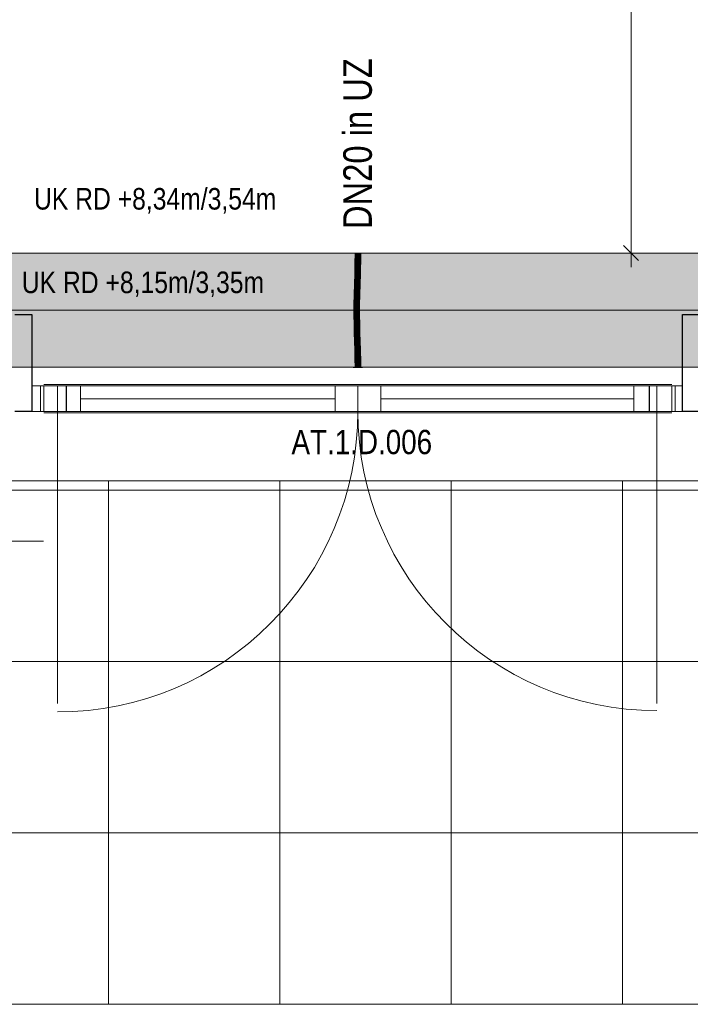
# Model space of a CAD drawing. Extents: x -420 to 300, y 62 to 1162.
# Tile 11 of 130: x -203 to -156, y 336 to 405. Entities that reach past the tile are written whole.
import ezdxf
from ezdxf.lldxf.tags import DXFTag

# ---------------------------------------------------------------- set-up
doc = ezdxf.new("R2010")
doc.units = 0
doc.layers.get('0').update_dxf_attribs({"lineweight": 35})
for name, color, linetype, lineweight, true_color in [('00_Beschriftung UZ', 3, 'Continuous', 13, 0x00ff00), ('30 -33 Aussenwände- 7 Fassade_ Elemente', 7, 'Continuous', 9, 0x00aacc), ('30 -35 Decken- 1 Konstruktion-Träger- Stahlbeton', 7, 'grob-A06G9F4K8I', 13, 0x33aa00), ('70 -72 Beschriftung- 1 Beschriftung allgemein', 7, 'Continuous', 9, 0xff6633), ('70 -76 Bemaßung- 2 Allgemein', 9, 'Continuous', 5, 0x808080), ('E_Leerrohr 20', 7, 'Continuous', 13, 0xcc0099), ('E_Leerrohr 20-Shading', 7, 'Continuous', 13, 0xcc0099)]:
    doc.layers.add(name, color=color, linetype=linetype, lineweight=lineweight, true_color=true_color)
for name, color, linetype, lineweight in [('60- 61 allgemeine Ausstattung- 4 Terrassen', 7, 'Continuous', 9), ('70 -71 Achsen- 1 Gebäudeachsen', 7, 'STRICHPUNKT2-A06G9F4J8I', 18), ('Detailelementbeschriftung', 7, 'Continuous', 9), ('Keine-1', 7, 'Continuous', 15)]:
    doc.layers.add(name, color=color, linetype=linetype, lineweight=lineweight)
doc.layers.add('iwb_Schraffur_Unterzug', color=7, linetype='Continuous', lineweight=5, true_color=0xffffcc, plot=False)
doc.styles.get("Standard").update_dxf_attribs({"font": 'ARIALN.TTF'})
tags = doc.linetypes.add('grob-A06G9F4K8I', pattern=[14, 3, -8, 3]).pattern_tags.tags
tags[8:9] = [DXFTag(74, 4), DXFTag(75, 0), DXFTag(340, '0'), DXFTag(46, 0.0), DXFTag(50, 0.0), DXFTag(44, 0.0), DXFTag(45, 0.0)]
tags[6:7] = [DXFTag(74, 4), DXFTag(75, 0), DXFTag(340, '0'), DXFTag(46, 0.0), DXFTag(50, 0.0), DXFTag(44, 0.0), DXFTag(45, 0.0)]
tags[4:5] = [DXFTag(74, 4), DXFTag(75, 0), DXFTag(340, '0'), DXFTag(46, 0.0), DXFTag(50, 0.0), DXFTag(44, 0.0), DXFTag(45, 0.0)]
tags = doc.linetypes.add('STRICHPUNKT2', pattern=[12.7, 6.35, -3.175, 0, -3.175]).pattern_tags.tags
tags[10:11] = [DXFTag(74, 4), DXFTag(75, 0), DXFTag(340, '0'), DXFTag(46, 0.0), DXFTag(50, 0.0), DXFTag(44, 0.0), DXFTag(45, 0.0)]
tags[8:9] = [DXFTag(74, 4), DXFTag(75, 0), DXFTag(340, '0'), DXFTag(46, 0.0), DXFTag(50, 0.0), DXFTag(44, 0.0), DXFTag(45, 0.0)]
tags[6:7] = [DXFTag(74, 4), DXFTag(75, 0), DXFTag(340, '0'), DXFTag(46, 0.0), DXFTag(50, 0.0), DXFTag(44, 0.0), DXFTag(45, 0.0)]
tags[4:5] = [DXFTag(74, 4), DXFTag(75, 0), DXFTag(340, '0'), DXFTag(46, 0.0), DXFTag(50, 0.0), DXFTag(44, 0.0), DXFTag(45, 0.0)]
tags = doc.linetypes.add('STRICHPUNKT2-A06G9F4J8I', pattern=[12.7, 6.35, -3.175, 0, -3.175]).pattern_tags.tags
tags[10:11] = [DXFTag(74, 4), DXFTag(75, 0), DXFTag(340, '0'), DXFTag(46, 0.0), DXFTag(50, 0.0), DXFTag(44, 0.0), DXFTag(45, 0.0)]
tags[8:9] = [DXFTag(74, 4), DXFTag(75, 0), DXFTag(340, '0'), DXFTag(46, 0.0), DXFTag(50, 0.0), DXFTag(44, 0.0), DXFTag(45, 0.0)]
tags[6:7] = [DXFTag(74, 4), DXFTag(75, 0), DXFTag(340, '0'), DXFTag(46, 0.0), DXFTag(50, 0.0), DXFTag(44, 0.0), DXFTag(45, 0.0)]
tags[4:5] = [DXFTag(74, 4), DXFTag(75, 0), DXFTag(340, '0'), DXFTag(46, 0.0), DXFTag(50, 0.0), DXFTag(44, 0.0), DXFTag(45, 0.0)]

# ---------------------------------------------------------------- blocks, each defined once
blk = doc.blocks.new('Shading-A06G9F1B8I', base_point=(-179.291, 385.538))
at = {"layer": 'E_Leerrohr 20-Shading', "color": 223, "true_color": 0xc67fb4}
for points in [[(-179.572, 388.441), (-179.631, 388.441), (-179.579, 387.719), (-179.637, 387.72)], [(-179.231, 388.441), (-179.29, 388.441), (-179.237, 387.714), (-179.296, 387.714)], [(-179.579, 387.719), (-179.637, 387.72), (-179.596, 386.995), (-179.653, 386.997)], [(-179.594, 386.995), (-179.579, 387.719), (-179.596, 386.995)], [(-179.242, 387.714), (-179.296, 387.714), (-179.268, 386.987), (-179.311, 386.988)], [(-179.253, 386.987), (-179.237, 387.714), (-179.268, 386.987), (-179.242, 387.714)], [(-179.596, 386.995), (-179.653, 386.997), (-179.618, 386.271), (-179.672, 386.272)], [(-179.618, 386.271), (-179.615, 386.271), (-179.596, 386.995), (-179.594, 386.995)], [(-179.615, 386.271), (-179.614, 386.271), (-179.594, 386.995)], [(-179.292, 386.988), (-179.311, 386.988), (-179.318, 386.263), (-179.331, 386.263)], [(-179.302, 386.262), (-179.268, 386.987), (-179.318, 386.263), (-179.292, 386.988)], [(-179.272, 386.262), (-179.253, 386.987), (-179.302, 386.262), (-179.268, 386.987)], [(-179.691, 385.547), (-179.627, 385.996), (-179.672, 386.272), (-179.618, 386.271)], [(-179.633, 385.545), (-179.62, 386.045), (-179.642, 385.546)], [(-179.618, 386.271), (-179.627, 385.996), (-179.615, 386.271), (-179.621, 386.035)], [(-179.623, 385.981), (-179.62, 386.045), (-179.621, 386.035)], [(-179.621, 386.035), (-179.62, 386.045), (-179.615, 386.271), (-179.614, 386.271)], [(-179.318, 386.263), (-179.331, 386.263), (-179.343, 385.539), (-179.35, 385.539)], [(-179.334, 385.539), (-179.302, 386.262), (-179.343, 385.539), (-179.318, 386.263)], [(-179.291, 385.538), (-179.272, 386.262), (-179.334, 385.539), (-179.302, 386.262)], [(-179.642, 385.546), (-179.691, 385.547), (-179.665, 384.819), (-179.705, 384.82)], [(-179.642, 385.546), (-179.636, 385.676), (-179.691, 385.547), (-179.627, 385.996)], [(-179.646, 384.819), (-179.633, 385.545), (-179.665, 384.819), (-179.642, 385.546)], [(-179.627, 385.996), (-179.636, 385.676), (-179.621, 386.035), (-179.623, 385.981)], [(-179.361, 384.816), (-179.343, 385.539), (-179.364, 384.816), (-179.348, 385.539)], [(-179.348, 385.539), (-179.35, 385.539), (-179.364, 384.816)], [(-179.357, 384.816), (-179.334, 385.539), (-179.361, 384.816), (-179.343, 385.539)], [(-179.356, 384.816), (-179.334, 385.539), (-179.347, 385.144)], [(-179.356, 384.816), (-179.305, 384.815), (-179.334, 385.539), (-179.291, 385.538)], [(-179.668, 384.458), (-179.665, 384.819), (-179.706, 384.459), (-179.705, 384.82)], [(-179.649, 384.092), (-179.646, 384.819), (-179.671, 384.092), (-179.665, 384.819)], [(-179.365, 384.453), (-179.364, 384.453), (-179.364, 384.816), (-179.361, 384.816)], [(-179.364, 384.453), (-179.36, 384.453), (-179.361, 384.816), (-179.357, 384.816)], [(-179.36, 384.453), (-179.307, 384.452), (-179.356, 384.816), (-179.305, 384.815)], [(-179.36, 384.453), (-179.356, 384.816), (-179.359, 384.526)], [(-179.356, 384.816), (-179.357, 384.816), (-179.359, 384.526)], [(-179.357, 384.816), (-179.356, 384.816), (-179.347, 385.144)], [(-179.671, 384.092), (-179.668, 384.458), (-179.708, 384.092), (-179.706, 384.459)], [(-179.671, 384.092), (-179.708, 384.092), (-179.657, 383.481), (-179.7, 383.48)], [(-179.642, 383.482), (-179.649, 384.092), (-179.657, 383.481), (-179.671, 384.092)], [(-179.363, 384.093), (-179.36, 384.453), (-179.367, 384.093), (-179.365, 384.453)], [(-179.363, 384.093), (-179.367, 384.093), (-179.349, 383.487), (-179.359, 383.487)], [(-179.363, 384.093), (-179.308, 384.093), (-179.36, 384.453), (-179.307, 384.452)], [(-179.3, 383.488), (-179.308, 384.093), (-179.349, 383.487), (-179.363, 384.093)], [(-179.657, 383.481), (-179.7, 383.48), (-179.632, 382.872), (-179.685, 382.87)], [(-179.627, 382.872), (-179.642, 383.482), (-179.632, 382.872), (-179.657, 383.481)], [(-179.358, 383.487), (-179.359, 383.487), (-179.344, 382.88)], [(-179.324, 382.88), (-179.349, 383.487), (-179.344, 382.88), (-179.358, 383.487)], [(-179.285, 382.881), (-179.3, 383.488), (-179.324, 382.88), (-179.349, 383.487)], [(-179.685, 382.87), (-179.664, 382.703), (-179.632, 382.872), (-179.623, 382.703)], [(-179.664, 382.703), (-179.685, 382.87), (-179.68, 382.702)], [(-179.667, 382.261), (-179.609, 382.263), (-179.68, 382.702), (-179.664, 382.703)], [(-179.664, 382.703), (-179.609, 382.263), (-179.623, 382.703), (-179.62, 382.633)], [(-179.62, 382.633), (-179.627, 382.872), (-179.632, 382.872)], [(-179.339, 382.705), (-179.315, 382.705), (-179.344, 382.88), (-179.324, 382.88)], [(-179.326, 382.271), (-179.293, 382.272), (-179.339, 382.705), (-179.315, 382.705)], [(-179.315, 382.705), (-179.28, 382.706), (-179.324, 382.88), (-179.285, 382.881)], [(-179.293, 382.272), (-179.267, 382.273), (-179.315, 382.705), (-179.28, 382.706)], [(-179.609, 382.263), (-179.667, 382.261), (-179.591, 381.655), (-179.65, 381.654)], [(-179.293, 382.272), (-179.326, 382.271), (-179.263, 381.663), (-179.308, 381.662)], [(-179.25, 381.664), (-179.267, 382.273), (-179.263, 381.663), (-179.293, 382.272)], [(-179.591, 381.655), (-179.65, 381.654), (-179.579, 381.048), (-179.636, 381.047)], [(-179.578, 381.048), (-179.591, 381.655), (-179.579, 381.048), (-179.591, 381.655)], [(-179.263, 381.663), (-179.308, 381.662), (-179.24, 381.053), (-179.295, 381.052)], [(-179.236, 381.053), (-179.25, 381.664), (-179.24, 381.053), (-179.263, 381.663)], [(-179.579, 381.048), (-179.636, 381.047), (-179.576, 380.441), (-179.631, 380.441)], [(-179.576, 380.441), (-179.574, 380.441), (-179.579, 381.048), (-179.578, 381.048)], [(-179.574, 380.441), (-179.572, 380.441), (-179.578, 381.048)], [(-179.231, 380.441), (-179.24, 381.053), (-179.29, 380.441), (-179.295, 381.052)], [(-179.231, 380.441), (-179.236, 381.053), (-179.24, 381.053)]]:
    blk.add_solid(points, dxfattribs=at)
at = {"layer": 'E_Leerrohr 20-Shading', "color": 231, "true_color": 0xe17fc9}
for points in [[(-179.431, 388.441), (-179.572, 388.441), (-179.437, 387.717), (-179.579, 387.719)], [(-179.431, 388.441), (-179.437, 387.717), (-179.433, 387.716)], [(-179.433, 387.716), (-179.427, 387.716), (-179.431, 388.441)], [(-179.427, 387.716), (-179.296, 387.714), (-179.431, 388.441), (-179.29, 388.441)], [(-179.533, 387.718), (-179.579, 387.719), (-179.53, 386.994), (-179.594, 386.995)], [(-179.453, 386.992), (-179.437, 387.717), (-179.53, 386.994), (-179.533, 387.718)], [(-179.437, 387.717), (-179.453, 386.992), (-179.448, 386.992)], [(-179.448, 386.992), (-179.437, 386.991), (-179.437, 387.717), (-179.433, 387.716)], [(-179.433, 387.716), (-179.437, 386.991), (-179.427, 387.716), (-179.416, 386.991)], [(-179.416, 386.991), (-179.311, 386.988), (-179.427, 387.716), (-179.296, 387.714)], [(-179.53, 386.994), (-179.594, 386.995), (-179.529, 386.268), (-179.614, 386.271)], [(-179.529, 386.268), (-179.485, 386.267), (-179.53, 386.994), (-179.474, 386.992)], [(-179.485, 386.267), (-179.472, 386.267), (-179.474, 386.992), (-179.453, 386.992)], [(-179.453, 386.992), (-179.472, 386.267), (-179.47, 386.267)], [(-179.461, 386.267), (-179.448, 386.992), (-179.47, 386.267), (-179.453, 386.992)], [(-179.461, 386.267), (-179.443, 386.266), (-179.448, 386.992), (-179.437, 386.991)], [(-179.437, 386.991), (-179.443, 386.266), (-179.416, 386.991), (-179.402, 386.265)], [(-179.402, 386.265), (-179.331, 386.263), (-179.416, 386.991), (-179.311, 386.988)], [(-179.62, 386.045), (-179.633, 385.545), (-179.61, 385.545)], [(-179.62, 386.045), (-179.528, 385.687), (-179.614, 386.271), (-179.529, 386.268)], [(-179.61, 385.545), (-179.528, 385.543), (-179.62, 386.045), (-179.528, 385.687)], [(-179.529, 386.268), (-179.528, 385.687), (-179.485, 386.267), (-179.496, 385.561)], [(-179.496, 385.561), (-179.491, 385.542), (-179.485, 386.267), (-179.472, 386.267)], [(-179.47, 386.267), (-179.472, 386.267), (-179.487, 385.542), (-179.491, 385.542)], [(-179.474, 385.542), (-179.461, 386.267), (-179.487, 385.542), (-179.47, 386.267)], [(-179.474, 385.542), (-179.449, 385.541), (-179.461, 386.267), (-179.443, 386.266)], [(-179.443, 386.266), (-179.449, 385.541), (-179.402, 386.265), (-179.388, 385.54)], [(-179.388, 385.54), (-179.35, 385.539), (-179.402, 386.265), (-179.331, 386.263)], [(-179.61, 385.545), (-179.633, 385.545), (-179.601, 384.818), (-179.646, 384.819)], [(-179.601, 384.818), (-179.524, 384.818), (-179.61, 385.545), (-179.528, 385.543)], [(-179.528, 385.687), (-179.528, 385.543), (-179.496, 385.561), (-179.497, 385.542)], [(-179.528, 385.543), (-179.524, 384.818), (-179.497, 385.542), (-179.505, 384.817)], [(-179.505, 384.817), (-179.491, 385.542), (-179.497, 385.542)], [(-179.487, 385.542), (-179.491, 385.542), (-179.502, 384.817), (-179.505, 384.817)], [(-179.484, 384.817), (-179.474, 385.542), (-179.502, 384.817), (-179.487, 385.542)], [(-179.497, 385.542), (-179.491, 385.542), (-179.496, 385.561)], [(-179.484, 384.817), (-179.453, 384.817), (-179.474, 385.542), (-179.449, 385.541)], [(-179.449, 385.541), (-179.453, 384.817), (-179.388, 385.54), (-179.379, 384.816)], [(-179.388, 385.54), (-179.379, 384.816), (-179.351, 385.539), (-179.372, 384.816)], [(-179.372, 384.816), (-179.364, 384.816), (-179.351, 385.539), (-179.35, 385.539)], [(-179.601, 384.818), (-179.646, 384.819), (-179.599, 384.092), (-179.649, 384.092)], [(-179.601, 384.818), (-179.6, 384.457), (-179.524, 384.818), (-179.519, 384.456)], [(-179.524, 384.818), (-179.519, 384.456), (-179.505, 384.817), (-179.507, 384.456)], [(-179.507, 384.456), (-179.486, 384.455), (-179.502, 384.817), (-179.484, 384.817)], [(-179.502, 384.817), (-179.505, 384.817), (-179.507, 384.456)], [(-179.484, 384.817), (-179.487, 384.289), (-179.453, 384.817), (-179.453, 384.289)], [(-179.379, 384.816), (-179.453, 384.817), (-179.379, 384.093), (-179.454, 384.093)], [(-179.379, 384.816), (-179.379, 384.093), (-179.377, 384.197)], [(-179.372, 384.816), (-179.379, 384.816), (-179.375, 384.712)], [(-179.375, 384.712), (-179.379, 384.816), (-179.378, 384.609)], [(-179.365, 384.453), (-179.375, 384.712), (-179.377, 384.093), (-179.378, 384.609)], [(-179.364, 384.816), (-179.372, 384.816), (-179.365, 384.453), (-179.375, 384.712)], [(-179.599, 384.092), (-179.649, 384.092), (-179.604, 383.482), (-179.642, 383.482)], [(-179.604, 383.482), (-179.502, 383.484), (-179.599, 384.092), (-179.515, 384.093)], [(-179.6, 384.457), (-179.599, 384.092), (-179.519, 384.456), (-179.515, 384.093)], [(-179.515, 384.456), (-179.519, 384.456), (-179.512, 384.093), (-179.515, 384.093)], [(-179.507, 384.456), (-179.515, 384.456), (-179.508, 384.093), (-179.512, 384.093)], [(-179.515, 384.093), (-179.502, 383.484), (-179.512, 384.093), (-179.5, 383.484)], [(-179.5, 383.484), (-179.508, 384.093), (-179.512, 384.093)], [(-179.488, 384.093), (-179.507, 384.456), (-179.508, 384.093)], [(-179.488, 384.093), (-179.508, 384.093), (-179.487, 383.484), (-179.5, 383.484)], [(-179.507, 384.456), (-179.488, 384.093), (-179.486, 384.455)], [(-179.487, 384.289), (-179.488, 384.093), (-179.453, 384.289), (-179.454, 384.093)], [(-179.487, 383.484), (-179.451, 383.485), (-179.488, 384.093), (-179.454, 384.093)], [(-179.379, 384.093), (-179.454, 384.093), (-179.395, 383.486), (-179.451, 383.485)], [(-179.391, 383.486), (-179.377, 384.093), (-179.395, 383.486), (-179.379, 384.093)], [(-179.377, 384.093), (-179.391, 383.486), (-179.378, 383.957)], [(-179.367, 384.093), (-179.378, 383.957), (-179.371, 383.487), (-179.382, 383.486)], [(-179.379, 384.093), (-179.377, 384.093), (-179.377, 384.197)], [(-179.377, 384.093), (-179.378, 383.957), (-179.374, 384.093)], [(-179.378, 383.957), (-179.367, 384.093), (-179.374, 384.093)], [(-179.365, 384.453), (-179.377, 384.093), (-179.374, 384.093)], [(-179.369, 384.29), (-179.374, 384.093), (-179.366, 384.29), (-179.367, 384.093)], [(-179.367, 384.093), (-179.371, 383.487), (-179.359, 383.487)], [(-179.365, 384.453), (-179.369, 384.29), (-179.366, 384.29)], [(-179.604, 383.482), (-179.642, 383.482), (-179.615, 382.872), (-179.627, 382.872)], [(-179.615, 382.872), (-179.485, 382.876), (-179.604, 383.482), (-179.502, 383.484)], [(-179.485, 382.876), (-179.5, 383.484), (-179.502, 383.484)], [(-179.487, 383.484), (-179.5, 383.484), (-179.482, 382.876), (-179.485, 382.876)], [(-179.482, 382.876), (-179.447, 382.877), (-179.487, 383.484), (-179.451, 383.485)], [(-179.391, 383.486), (-179.451, 383.485), (-179.41, 382.878), (-179.447, 382.877)], [(-179.382, 383.486), (-179.391, 383.486), (-179.393, 382.878), (-179.41, 382.878)], [(-179.382, 383.486), (-179.393, 382.878), (-179.371, 383.487), (-179.378, 382.879)], [(-179.391, 383.486), (-179.382, 383.486), (-179.378, 383.957)], [(-179.371, 383.487), (-179.378, 382.879), (-179.359, 383.487), (-179.352, 382.879)], [(-179.352, 382.879), (-179.344, 382.88), (-179.359, 383.487)], [(-179.615, 382.872), (-179.627, 382.872), (-179.62, 382.633)], [(-179.62, 382.633), (-179.467, 382.267), (-179.618, 382.703), (-179.48, 382.704)], [(-179.467, 382.267), (-179.62, 382.633), (-179.609, 382.263)], [(-179.48, 382.704), (-179.485, 382.876), (-179.618, 382.703), (-179.615, 382.872)], [(-179.482, 382.876), (-179.485, 382.876), (-179.48, 382.704)], [(-179.48, 382.704), (-179.445, 382.604), (-179.482, 382.876), (-179.447, 382.877)], [(-179.467, 382.267), (-179.442, 382.268), (-179.48, 382.704), (-179.445, 382.604)], [(-179.41, 382.878), (-179.447, 382.877), (-179.412, 382.821)], [(-179.412, 382.821), (-179.447, 382.877), (-179.421, 382.537), (-179.445, 382.604)], [(-179.421, 382.537), (-179.445, 382.604), (-179.429, 382.268), (-179.442, 382.268)], [(-179.401, 382.482), (-179.394, 382.793), (-179.421, 382.537), (-179.412, 382.821)], [(-179.394, 382.793), (-179.393, 382.878), (-179.412, 382.821), (-179.41, 382.878)], [(-179.379, 382.769), (-179.394, 382.793), (-179.383, 382.431), (-179.401, 382.482)], [(-179.378, 382.879), (-179.393, 382.878), (-179.379, 382.769), (-179.394, 382.793)], [(-179.383, 382.431), (-179.347, 382.331), (-179.379, 382.769), (-179.351, 382.724)], [(-179.379, 382.769), (-179.351, 382.724), (-179.378, 382.879), (-179.352, 382.879)], [(-179.351, 382.724), (-179.339, 382.705), (-179.352, 382.879), (-179.344, 382.88)], [(-179.347, 382.331), (-179.345, 382.325), (-179.351, 382.724), (-179.339, 382.705)], [(-179.345, 382.325), (-179.326, 382.271), (-179.339, 382.705)], [(-179.467, 382.267), (-179.609, 382.263), (-179.45, 381.659), (-179.591, 381.655)], [(-179.442, 382.268), (-179.467, 382.267), (-179.437, 381.659), (-179.45, 381.659)], [(-179.429, 382.268), (-179.442, 382.268), (-179.439, 381.957)], [(-179.405, 382.269), (-179.429, 382.268), (-179.437, 381.659), (-179.439, 381.957)], [(-179.405, 382.269), (-179.437, 381.659), (-179.418, 381.659)], [(-179.405, 382.269), (-179.401, 382.482), (-179.429, 382.268), (-179.421, 382.537)], [(-179.405, 382.269), (-179.418, 381.659), (-179.385, 382.27), (-179.392, 381.66)], [(-179.383, 382.431), (-179.401, 382.482), (-179.385, 382.27), (-179.405, 382.269)], [(-179.392, 381.66), (-179.356, 381.661), (-179.385, 382.27), (-179.346, 382.271)], [(-179.385, 382.27), (-179.347, 382.271), (-179.383, 382.431), (-179.347, 382.331)], [(-179.356, 381.661), (-179.308, 381.662), (-179.346, 382.271), (-179.326, 382.271)], [(-179.347, 382.271), (-179.346, 382.271), (-179.347, 382.331), (-179.345, 382.325)], [(-179.346, 382.271), (-179.326, 382.271), (-179.345, 382.325)], [(-179.45, 381.659), (-179.591, 381.655), (-179.436, 381.05), (-179.578, 381.048)], [(-179.449, 381.659), (-179.45, 381.659), (-179.434, 381.05), (-179.436, 381.05)], [(-179.433, 381.05), (-179.437, 381.659), (-179.434, 381.05), (-179.449, 381.659)], [(-179.437, 381.659), (-179.433, 381.05), (-179.418, 381.659), (-179.427, 381.05)], [(-179.418, 381.659), (-179.427, 381.05), (-179.392, 381.66), (-179.397, 381.051)], [(-179.397, 381.051), (-179.365, 381.051), (-179.392, 381.66), (-179.356, 381.661)], [(-179.365, 381.051), (-179.295, 381.052), (-179.356, 381.661), (-179.308, 381.662)], [(-179.436, 381.05), (-179.578, 381.048), (-179.431, 380.441), (-179.572, 380.441)], [(-179.433, 381.05), (-179.436, 381.05), (-179.431, 380.441)], [(-179.433, 381.05), (-179.431, 380.441), (-179.427, 381.05)], [(-179.431, 380.441), (-179.372, 380.441), (-179.427, 381.05), (-179.365, 381.051)], [(-179.372, 380.441), (-179.29, 380.441), (-179.365, 381.051), (-179.295, 381.052)]]:
    blk.add_solid(points, dxfattribs=at)
blk = doc.blocks.new('Shading-A06G9F1D8I', base_point=(-179.337, 381.229))
at = {"layer": 'E_Leerrohr 20-Shading', "color": 213, "true_color": 0xd67fc0}
for points in [[(-179.431, 381.229), (-179.631, 381.229), (-179.431, 380.441), (-179.631, 380.441)], [(-179.337, 381.229), (-179.431, 381.229), (-179.348, 380.441), (-179.431, 380.441)], [(-179.231, 380.441), (-179.231, 381.229), (-179.348, 380.441), (-179.337, 381.229)], [(-179.431, 380.441), (-179.761, 380.441), (-179.431, 380.429), (-179.761, 380.429)], [(-179.101, 380.441), (-179.431, 380.441), (-179.101, 380.429), (-179.431, 380.429)]]:
    blk.add_solid(points, dxfattribs=at)
blk = doc.blocks.new('Shading-A06G9F1F8I', base_point=(-179.431, 388.441))
at = {"layer": 'E_Leerrohr 20-Shading', "color": 213, "true_color": 0xd67fc0}
for points in [[(-179.761, 388.441), (-179.431, 388.441), (-179.761, 388.453), (-179.431, 388.453)], [(-179.631, 387.653), (-179.431, 387.653), (-179.631, 388.441), (-179.431, 388.441)], [(-179.431, 388.441), (-179.101, 388.441), (-179.431, 388.453), (-179.101, 388.453)], [(-179.431, 388.441), (-179.431, 387.653), (-179.231, 388.441), (-179.243, 387.653)], [(-179.243, 387.653), (-179.231, 387.653), (-179.231, 388.441)]]:
    blk.add_solid(points, dxfattribs=at)
blk = doc.blocks.new('Referenz-A06G9F4L8I')
at = {"layer": '30 -33 Aussenwände- 7 Fassade_ Elemente', "color": 0, "linetype": 'Continuous', "lineweight": -2, "ltscale": 0.25}
for p, q in [((-203.464, 384.153), (-202.264, 384.153)), ((-202.264, 384.153), (-202.264, 377.353)), ((-156.698, 377.353), (-156.698, 384.153)), ((-156.698, 384.153), (-155.498, 384.153)), ((-202.264, 377.353), (-203.464, 377.353)), ((-155.498, 377.353), (-156.698, 377.353))]:
    blk.add_line(p, q, dxfattribs=at)
at = {"layer": '30 -33 Aussenwände- 7 Fassade_ Elemente', "color": 0, "linetype": 'Continuous', "lineweight": 18, "ltscale": 0.18}
for p, q in [((-202.264, 379.153), (-200.464, 379.153)), ((-202.264, 377.353), (-202.264, 379.153)), ((-201.664, 377.353), (-201.664, 379.153)), ((-201.664, 379.153), (-157.198, 379.153)), ((-200.464, 379.153), (-198.864, 379.153)), ((-200.464, 379.153), (-200.464, 377.353)), ((-198.864, 379.153), (-198.864, 377.353)), ((-181.031, 379.153), (-179.431, 379.153)), ((-181.031, 377.353), (-181.031, 379.153)), ((-179.431, 377.353), (-179.431, 379.153)), ((-179.431, 379.153), (-177.831, 379.153)), ((-177.831, 379.153), (-177.831, 377.353)), ((-160.098, 379.153), (-158.498, 379.153)), ((-160.098, 377.353), (-160.098, 379.153)), ((-158.498, 379.153), (-158.498, 377.353)), ((-158.498, 379.153), (-156.698, 379.153)), ((-157.198, 379.153), (-157.198, 377.353)), ((-156.698, 379.153), (-156.698, 377.353)), ((-198.864, 378.253), (-181.031, 378.253)), ((-160.098, 378.253), (-177.831, 378.253)), ((-200.464, 377.353), (-202.264, 377.353)), ((-157.198, 377.353), (-201.664, 377.353)), ((-198.864, 377.353), (-200.464, 377.353)), ((-179.431, 377.353), (-181.031, 377.353)), ((-177.831, 377.353), (-179.431, 377.353)), ((-158.498, 377.353), (-160.098, 377.353)), ((-156.698, 377.353), (-158.498, 377.353))]:
    blk.add_line(p, q, dxfattribs=at)
at = {"layer": '30 -33 Aussenwände- 7 Fassade_ Elemente', "color": 0, "linetype": 'grob-A06G9F4K8I', "ltscale": 0.13}
for p, q in [((-201.431, 379.253), (-157.431, 379.253)), ((-201.431, 377.253), (-157.431, 377.253)), ((-200.464, 356.92), (-200.464, 377.353)), ((-199.831, 377.353), (-179.431, 377.353)), ((-159.031, 377.353), (-179.431, 377.353)), ((-158.496, 356.92), (-158.496, 377.353)), ((-301.298, 372.513), (-151.298, 372.513))]:
    blk.add_line(p, q, dxfattribs=at)
at = {"layer": '30 -33 Aussenwände- 7 Fassade_ Elemente', "color": 0, "linetype": 'Continuous', "ltscale": 0.13}
for p, q in [((-201.431, 377.353), (-201.431, 379.153)), ((-201.431, 379.153), (-199.831, 379.153)), ((-199.864, 379.153), (-199.864, 377.353)), ((-179.431, 379.153), (-199.864, 379.153)), ((-199.831, 379.153), (-199.831, 377.353)), ((-179.431, 377.353), (-179.431, 379.153)), ((-179.431, 379.153), (-158.998, 379.153)), ((-159.031, 377.353), (-159.031, 379.153)), ((-159.031, 379.153), (-157.431, 379.153)), ((-158.998, 379.153), (-158.998, 377.353)), ((-157.431, 379.153), (-157.431, 377.353)), ((-199.831, 377.353), (-201.431, 377.353)), ((-199.864, 377.353), (-179.431, 377.353)), ((-158.998, 377.353), (-179.431, 377.353)), ((-157.431, 377.353), (-159.031, 377.353))]:
    blk.add_line(p, q, dxfattribs=at)
at = {"layer": '30 -35 Decken- 1 Konstruktion-Träger- Stahlbeton', "color": 0}
for p, q in [((-298.298, 388.453), (-2.298, 388.453)), ((-298.298, 380.453), (-2.298, 380.453))]:
    blk.add_line(p, q, dxfattribs=at)
at = {"layer": '60- 61 allgemeine Ausstattung- 4 Terrassen', "color": 0}
for p, q in [((-196.898, 335.853), (-196.898, 372.513)), ((-184.898, 335.853), (-184.898, 372.513)), ((-172.898, 335.853), (-172.898, 372.513)), ((-160.898, 335.853), (-160.898, 372.513)), ((-307.698, 371.853), (-67.443, 371.853)), ((-307.698, 359.853), (-67.443, 359.853)), ((-307.698, 347.853), (-67.443, 347.853))]:
    blk.add_line(p, q, dxfattribs=at)
at = {"layer": '60- 61 allgemeine Ausstattung- 4 Terrassen', "color": 0, "linetype": 'Continuous', "ltscale": 0.13}
blk.add_line((-67.443, 335.853), (-232.898, 335.853), dxfattribs=at)
at = {"layer": '70 -71 Achsen- 1 Gebäudeachsen', "color": 0, "linetype": 'STRICHPUNKT2-A06G9F4J8I', "ltscale": 0.18}
blk.add_line((-387.238, 384.453), (76.501, 384.453), dxfattribs=at)
at = {"layer": '70 -72 Beschriftung- 1 Beschriftung allgemein', "color": 0, "linetype": 'Continuous', "ltscale": 0.13}
blk.add_line((-201.448, 368.283), (-248.448, 368.283), dxfattribs=at)
at = {"layer": '70 -76 Bemaßung- 2 Allgemein', "color": 0, "linetype": 'Continuous', "ltscale": 0.13}
for p, q in [((-160.298, 389.514), (-160.298, 544.393)), ((-160.298, 387.453), (-160.298, 389.514)), ((-157.798, 388.453), (-161.298, 388.453))]:
    blk.add_line(p, q, dxfattribs=at)
at = {"layer": '70 -76 Bemaßung- 2 Allgemein', "color": 0, "linetype": 'Continuous', "lineweight": 20, "ltscale": 0.2}
blk.add_line((-159.767, 387.923), (-160.828, 388.984), dxfattribs=at)
at = {"layer": 'Keine-1', "color": 0, "linetype": 'grob-A06G9F4K8I', "ltscale": 0.15}
for centre, major_axis in [((-200.464, 377.353), (0, -21.033)), ((-158.496, 377.353), (-20.935, 0))]:
    blk.add_ellipse(centre, major_axis=major_axis, ratio=1, start_param=0, end_param=1.570796, dxfattribs=at)
at = {"layer": '00_Beschriftung UZ', "color": 0, "linetype": 'Continuous', "ltscale": 0.13, "char_height": 1.51033, "attachment_point": 1}
for s, insert in [('{\\fArial Narrow;UK RD +8,34m/3,54m}', (-202.113, 393.004)), ('{\\fArial Narrow;UK RD +8,15m/3,35m}', (-202.968, 387.154))]:
    blk.add_mtext(s, dxfattribs=dict(at, insert=insert))
at = {"layer": '70 -72 Beschriftung- 1 Beschriftung allgemein', "color": 0, "linetype": 'Continuous', "ltscale": 0.13, "insert": (-184.079, 376.07), "char_height": 1.7, "attachment_point": 1}
blk.add_mtext('{\\fArial Narrow;AT.1.D.006}', dxfattribs=at)
blk = doc.blocks.new('Referenz-A06G9F4N8I')
at = {"layer": 'iwb_Schraffur_Unterzug', "linetype": 'Continuous', "ltscale": 0.13}
blk.add_hatch(color=256, dxfattribs=at).paths.add_polyline_path([(-298.298, 384.453), (-298.298, 388.453), (-2.298, 388.453), (-2.298, 380.453), (-298.298, 380.453)])
blk = doc.blocks.new('Flexrohr-A06G9FBB8I')
at = {"color": 0, "linetype": 'ByBlock', "lineweight": -2, "ltscale": 0.13}
for p, q in [((-179.631, 388.441), (-179.637, 387.72)), ((-179.631, 388.441), (-179.231, 388.441)), ((-179.231, 388.441), (-179.237, 387.714)), ((-179.637, 387.72), (-179.653, 386.997)), ((-179.627, 387.644), (-179.251, 387.638)), ((-179.622, 388.043), (-179.246, 388.04)), ((-179.237, 387.714), (-179.253, 386.987)), ((-179.653, 386.997), (-179.672, 386.272)), ((-179.645, 386.846), (-179.269, 386.837)), ((-179.635, 387.245), (-179.259, 387.238)), ((-179.253, 386.987), (-179.272, 386.262)), ((-179.672, 386.272), (-179.691, 385.547)), ((-179.666, 386.047), (-179.29, 386.037)), ((-179.656, 386.447), (-179.28, 386.437)), ((-179.272, 386.262), (-179.291, 385.538)), ((-179.691, 385.547), (-179.705, 384.82)), ((-179.677, 385.646), (-179.301, 385.638)), ((-179.291, 385.538), (-179.305, 384.815)), ((-179.705, 384.82), (-179.708, 384.092)), ((-179.692, 384.844), (-179.316, 384.84)), ((-179.685, 385.246), (-179.309, 385.239)), ((-179.305, 384.815), (-179.308, 384.093)), ((-179.708, 384.092), (-179.7, 383.48)), ((-179.695, 384.443), (-179.319, 384.442)), ((-179.695, 384.041), (-179.319, 384.043)), ((-179.308, 384.093), (-179.3, 383.488)), ((-179.7, 383.48), (-179.685, 382.87)), ((-179.69, 383.64), (-179.314, 383.645)), ((-179.3, 383.488), (-179.285, 382.881)), ((-179.685, 382.87), (-179.667, 382.261)), ((-179.682, 383.238), (-179.306, 383.247)), ((-179.672, 382.837), (-179.296, 382.848)), ((-179.285, 382.881), (-179.267, 382.273)), ((-179.667, 382.261), (-179.65, 381.654)), ((-179.66, 382.437), (-179.285, 382.448)), ((-179.649, 382.038), (-179.273, 382.048)), ((-179.267, 382.273), (-179.25, 381.664)), ((-179.65, 381.654), (-179.636, 381.047)), ((-179.637, 381.638), (-179.261, 381.648)), ((-179.629, 381.24), (-179.253, 381.247)), ((-179.25, 381.664), (-179.236, 381.053)), ((-179.636, 381.047), (-179.631, 380.441)), ((-179.623, 380.841), (-179.247, 380.845)), ((-179.236, 381.053), (-179.231, 380.441)), ((-179.631, 380.441), (-179.231, 380.441)), ((-179.619, 380.443), (-179.243, 380.443))]:
    blk.add_line(p, q, dxfattribs=at)
blk = doc.blocks.new('Einzeiliger Text-A06G9FBD8I')
at = {"color": 0, "lineweight": -2, "insert": (-180.451, 390.13), "char_height": 2, "attachment_point": 1, "rotation": 90}
blk.add_mtext('{\\fArial Narrow;DN20 in UZ}', dxfattribs=at)
blk = doc.blocks.new('Enddeckel-A06G9FBF8I')
at = {"color": 0, "linetype": 'ByBlock', "lineweight": -2, "ltscale": 0.13}
for p, q in [((-179.631, 381.229), (-179.631, 380.441)), ((-179.514, 381.229), (-179.631, 381.229)), ((-179.348, 381.229), (-179.514, 381.229)), ((-179.231, 381.229), (-179.348, 381.229)), ((-179.231, 380.441), (-179.231, 381.229)), ((-179.761, 380.441), (-179.761, 380.429)), ((-179.568, 380.441), (-179.761, 380.441)), ((-179.568, 380.429), (-179.761, 380.429)), ((-179.514, 380.441), (-179.631, 380.441)), ((-179.294, 380.441), (-179.568, 380.441)), ((-179.294, 380.429), (-179.568, 380.429)), ((-179.348, 380.441), (-179.514, 380.441)), ((-179.231, 380.441), (-179.348, 380.441)), ((-179.101, 380.441), (-179.294, 380.441)), ((-179.101, 380.429), (-179.294, 380.429)), ((-179.101, 380.429), (-179.101, 380.441))]:
    blk.add_line(p, q, dxfattribs=at)
at = {"color": 0, "linetype": 'STRICHPUNKT2', "lineweight": 5, "ltscale": 0.13}
blk.add_line((-179.431, 380.441), (-179.431, 381.229), dxfattribs=at)
blk = doc.blocks.new('Enddeckel-A06G9FBH8I')
at = {"color": 0, "linetype": 'ByBlock', "lineweight": -2, "ltscale": 0.13}
for p, q in [((-179.761, 388.453), (-179.761, 388.441)), ((-179.761, 388.453), (-179.568, 388.453)), ((-179.761, 388.441), (-179.568, 388.441)), ((-179.631, 388.441), (-179.631, 387.653)), ((-179.631, 388.441), (-179.514, 388.441)), ((-179.568, 388.453), (-179.294, 388.453)), ((-179.568, 388.441), (-179.294, 388.441)), ((-179.514, 388.441), (-179.348, 388.441)), ((-179.348, 388.441), (-179.231, 388.441)), ((-179.294, 388.453), (-179.101, 388.453)), ((-179.294, 388.441), (-179.101, 388.441)), ((-179.231, 387.653), (-179.231, 388.441)), ((-179.101, 388.441), (-179.101, 388.453)), ((-179.631, 387.653), (-179.514, 387.653)), ((-179.514, 387.653), (-179.348, 387.653)), ((-179.348, 387.653), (-179.231, 387.653))]:
    blk.add_line(p, q, dxfattribs=at)
at = {"color": 0, "linetype": 'STRICHPUNKT2', "lineweight": 5, "ltscale": 0.13}
blk.add_line((-179.431, 388.441), (-179.431, 387.653), dxfattribs=at)

msp = doc.modelspace()

# ---------------------------------------------------------------- block references
at = {"color": 8, "lineweight": 25, "ltscale": 0.25, "true_color": 0x808080}
for name in ['Referenz-A06G9F4L8I', 'Referenz-A06G9F4N8I']:
    msp.add_blockref(name, (0, 0), dxfattribs=at)
at = {"layer": 'Detailelementbeschriftung', "ltscale": 0.13}
msp.add_blockref('Einzeiliger Text-A06G9FBD8I', (0, 0), dxfattribs=at)
at = {"layer": 'E_Leerrohr 20'}
for name, p in [('Shading-A06G9F1F8I', (-179.431, 388.441)), ('Shading-A06G9F1B8I', (-179.291, 385.538)), ('Shading-A06G9F1D8I', (-179.337, 381.229))]:
    msp.add_blockref(name, p, dxfattribs=at)
at = {"layer": 'E_Leerrohr 20', "ltscale": 0.13}
for name in ['Enddeckel-A06G9FBH8I', 'Flexrohr-A06G9FBB8I', 'Enddeckel-A06G9FBF8I']:
    msp.add_blockref(name, (0, 0), dxfattribs=at)

doc.saveas('drawing.dxf')
